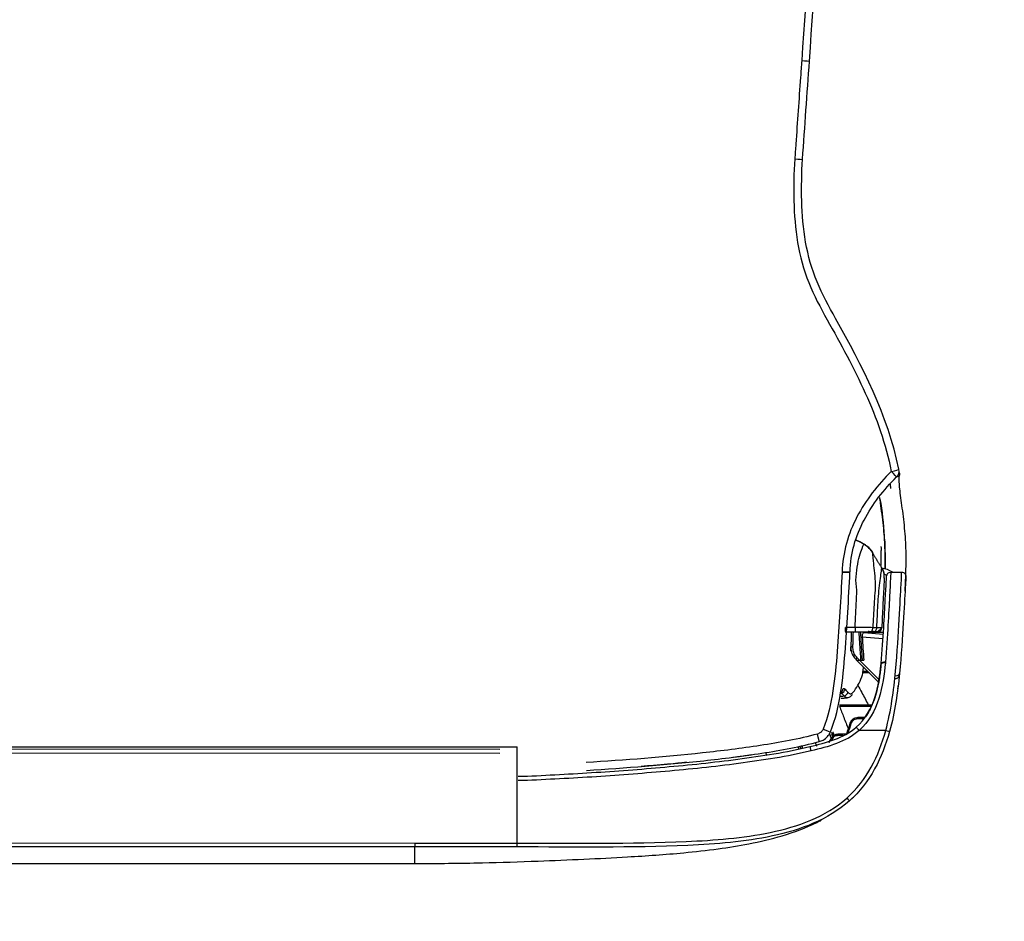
# Model space of a CAD drawing. Header units: millimetres. Extents: x -424979 to 718034, y -72486 to 344972.
# Tile 190 of 256: x 547512 to 547794, y 167988 to 168247. Entities that reach past the tile are written whole.
import ezdxf
from ezdxf.xclip import XClip

# ---------------------------------------------------------------- set-up
doc = ezdxf.new("R2010")
doc.units = ezdxf.units.MM
doc.header["$MEASUREMENT"] = 0
doc.header["$XCLIPFRAME"] = 0
doc.layers.add('IS_KLIM_urządzenia', color=3, linetype='Continuous')
doc.layers.add('Rysunki i obrazki', color=7, linetype='Continuous')
doc.layers.add('SKAN - RZUT_7_0_Nr_pióra__1', color=7, linetype='Continuous', lineweight=13)
picture_1 = doc.add_image_def('image7.tif', size_in_pixel=(14115, 7016))

# ---------------------------------------------------------------- blocks, each defined once
blk = doc.blocks.new('G$CFEA986A8')
at = {"layer": 'IS_KLIM_urządzenia', "linetype": 'Continuous'}
for p, q in [((960.8, 27.59), (960.8, 27.59)), ((960.8, 27.59), (960.8, 27.58)), ((960.8, 27.58), (960.8, 27.58)), ((965.33, 27.29), (963.06, 27.49)), ((965.34, 27.5), (963.25, 27.5)), ((963.62, 27.59), (963.77, 27.59)), ((963.77, 27.59), (963.62, 27.59)), ((963.62, 27.59), (963.62, 27.59)), ((963.62, 27.59), (963.62, 27.59)), ((963.78, 27.59), (963.64, 27.59)), ((963.65, 27.59), (963.64, 27.59)), ((963.64, 27.59), (963.65, 27.59)), ((964.65, 27.59), (963.77, 27.59)), ((964.65, 27.59), (963.78, 27.59)), ((963.81, 27.59), (964.11, 27.59)), ((964.11, 27.59), (963.81, 27.59)), ((964.65, 27.59), (963.82, 27.59)), ((963.82, 27.59), (963.82, 27.59)), ((963.96, 27.59), (964.65, 27.59)), ((963.96, 27.59), (963.96, 27.59)), ((964.65, 27.59), (963.96, 27.59)), ((963.96, 27.59), (964.65, 27.59)), ((963.96, 27.59), (963.96, 27.59)), ((964.65, 27.59), (963.96, 27.59)), ((964.64, 27.59), (964.65, 27.59)), ((965.15, 28.07), (964.65, 27.59)), ((964.65, 27.59), (965.09, 28)), ((965.09, 28), (964.65, 27.59)), ((965.08, 27.99), (964.65, 27.59)), ((964.66, 27.6), (964.65, 27.59)), ((964.65, 27.59), (964.66, 27.6)), ((964.65, 27.59), (964.65, 27.59)), ((964.65, 27.58), (964.65, 27.59)), ((964.65, 27.59), (964.65, 27.59)), ((964.65, 27.59), (964.65, 27.59)), ((964.65, 27.59), (964.65, 27.59)), ((964.65, 27.59), (964.65, 27.59)), ((964.65, 27.59), (964.65, 27.59)), ((964.65, 27.59), (964.65, 27.59)), ((964.65, 27.58), (964.65, 27.58)), ((965.08, 28), (964.75, 27.68)), ((964.76, 27.69), (965.08, 27.99)), ((965.13, 27.95), (965.13, 27.96)), ((965.13, 27.94), (965.13, 27.94)), ((965.13, 27.94), (965.13, 27.94)), ((962.82, 27.01), (965.29, 26.79)), ((962.04, 24.32), (962.13, 24.22)), ((962.13, 24.22), (964.85, 21.51)), ((962.13, 24.22), (962.49, 24.22)), ((962.49, 24.22), (962.22, 24.49)), ((964.88, 21.83), (962.49, 24.22)), ((962.49, 24.22), (962.63, 24.22)), ((46.52, 13.96), (921.55, 13.84)), ((48.58, 13.7), (919.48, 13.58)), ((919.48, 13.06), (48.58, 13.18)), ((921.53, 13.84), (921.53, 2.34)), ((58.74, 2.46), (909.33, 2.34)), ((909.33, 1.87), (58.74, 1.98)), ((58.73, 0), (909.33, -0.12))]:
    blk.add_line(p, q, dxfattribs=at)
for centre, radius, start, end in [((966.23, 46.82), 1, 314.7826, 11.7219), ((965.57, 23.69), 0.5, 174.3028, 174.8572)]:
    blk.add_arc(centre, radius, start, end, dxfattribs=at)
at = {"layer": 'IS_KLIM_urządzenia', "linetype": 'Continuous', "extrusion": (0, 0, -1)}
for centre, start, end in [((-966.24, 34.23), 2.819, 90), ((-967.54, 34.23), 90, 182.7932)]:
    blk.add_arc(centre, 0.5, start, end, dxfattribs=at)
at = {"layer": 'IS_KLIM_urządzenia', "linetype": 'Continuous'}
for centre, major_axis, ratio, start_param, end_param in [((954.69, 84.17), (-0.998, 0.07), 0.023762, 1.636562, 3.141593), ((966.23, 46.82), (-0.979, -0.203), 0.056856, 1.631801, 3.141593), ((966.23, 46.82), (-0.704, 0.71), 0.020204, 3.141593, 4.63148), ((960.36, 34.82), (0.999, -0.049), 0.051256, 4.768713, 6.283185), ((960.36, 34.78), (0.999, -0.047), 0.051373, 4.768607, 6.283185), ((960.8, 28.09), (0, 0.5), 0.002816, 3.141639, 4.764644), ((961.96, 28.09), (0, 0.5), 0.000868, 1.518284, 3.141546), ((963.62, 27.79), (0, -0.2), 0.000013, 0.000046, 1.220385), ((963.74, 28.09), (0, 0.5), 0.707175, 3.141658, 4.713759), ((964.1, 27.28), (-0.499, -0.033), 0.703948, 5.100293, 5.413725), ((964.11, 27.79), (0, 0.2), 0.000013, 3.141639, 4.361977), ((964.21, 28.09), (0, 0.5), 0.707187, 3.141658, 4.713902), ((961.71, 25.79), (-0.25, 0.009), 0.004928, 4.721292, 6.283312), ((962.22, 24.49), (0.177, 0.177), 0.009872, 1.573264, 3.141593), ((965.57, 23.69), (0.498, -0.05), 0.399009, 1.576336, 3.142289), ((965.57, 23.69), (0.498, -0.045), 0.399039, 1.572475, 3.141593), ((965.57, 23.75), (0.498, -0.042), 0.40242, 1.570829, 3.141593), ((966.78, 22.67), (-0.498, 0.048), 0.655613, 1.68664, 3.142509), ((960.03, 20.77), (-0.282, 0.413), 0.898755, 3.126761, 4.122323), ((960.3, 20.73), (0.367, 0.34), 0.8822, 4.14442, 5.443074), ((960.62, 20.38), (0.376, 0.33), 0.885836, 4.168001, 5.478744), ((961.57, 16.6), (-0.192, 0.056), 0.184381, 0, 0.981312), ((962.34, 17.18), (0, 0.2), 0.576627, 0, 1.56207), ((957.43, 15.43), (0.263, -0.965), 0.021464, 0, 1.498233), ((958.09, 16.02), (0.925, -0.381), 0.043497, 4.774575, 6.283185), ((959.21, 15.5), (-0.19, -0.061), 0.210046, 3.10566, 3.756008), ((959.99, 15.18), (0, 0.2), 0.433029, 0, 1.56207), ((962.44, 15.81), (0.326, -0.379), 0.006066, 3.141593, 4.776304), ((965.61, 15.81), (-0.482, 0.133), 0.040619, 1.62052, 3.141593), ((959.1, 15.2), (0.191, 0.059), 0.212832, 0.62596, 2.147611), ((959.27, 14.73), (-0.18, 0.087), 0.196125, 0, 1.166038), ((956.69, 13.39), (0.117, -0.486), 0.019962, 1.512141, 3.141593), ((960.96, 7.75), (-0.331, 0.375), 0.006851, 1.634627, 3.141593), ((921.53, 2.37), (0, 0.5), 0.000014, 1.623156, 3.109817)]:
    blk.add_ellipse(centre, major_axis=major_axis, ratio=ratio, start_param=start_param, end_param=end_param, dxfattribs=at)
at = {"layer": 'IS_KLIM_urządzenia', "linetype": 'Continuous', "extrusion": (0, 0, -1)}
for centre, major_axis, ratio, start_param, end_param in [((964.05, 27.59), (-0.725, 0), 0.000047, 1.659786, 2.553482), ((964.05, 27.59), (-0.725, 0), 0.000047, 3.72973, 4.623425), ((964.65, 28.09), (0.266, -0.423), 1, 5.550236, 6.844477)]:
    blk.add_ellipse(centre, major_axis=major_axis, ratio=ratio, start_param=start_param, end_param=end_param, dxfattribs=at)
at = {"layer": 'IS_KLIM_urządzenia', "linetype": 'Continuous'}
for points, degree in [([(959.21, 147.27), (958, 130.15), (956.79, 113.02), (955.58, 95.9)], 3), ([(956.51, 95.85), (957.7, 112.97), (958.9, 130.09), (960.1, 147.21)], 3), ([(955.58, 95.9), (956.08, 95.86), (956.51, 95.84), (956.51, 95.85)], 3), ([(955.68, 84.1), (955.96, 88.01), (956.23, 91.93), (956.51, 95.85)], 3), ([(966.94, 46.13), (967.09, 46.15), (967.24, 46.22), (967.29, 46.32)], 3), ([(967.29, 46.32), (967.31, 46.43), (967.3, 46.54), (967.28, 46.65)], 3), ([(967.29, 46.32), (967.29, 46.33), (967.3, 46.34), (967.3, 46.34)], 3), ([(966.26, 44.75), (966.23, 44.93), (966.2, 45.11), (966.17, 45.29)], 3), ([(964.94, 43.51), (965.19, 42.03), (965.36, 40.54), (965.46, 39.04)], 3), ([(963.02, 38.08), (962.56, 38.37), (962.05, 38.54)], 2), ([(963.01, 38.08), (962.7, 38.26), (962.38, 38.43), (962.05, 38.54)], 3), ([(963.01, 38.08), (963.43, 37.83), (963.78, 37.48), (964.04, 37.07)], 3), ([(965.48, 38.69), (965.55, 37.5), (965.57, 36.3), (965.55, 35.08)], 3), ([(965.18, 35.2), (964.59, 36.16), (964.01, 37.11)], 2), ([(965.07, 35.52), (965.08, 36.12), (965.09, 36.71), (965.1, 37.31)], 3), ([(965.76, 34.34), (965.65, 34.4), (965.55, 34.45), (965.44, 34.49)], 3), ([(966.24, 34.73), (966.67, 34.73), (967.1, 34.73), (967.54, 34.73)], 3), ([(967.95, 32.52), (967.94, 32.5), (967.94, 32.48), (967.94, 32.45)], 3), ([(960.8, 27.59), (961.08, 27.59), (961.36, 27.59), (961.63, 27.59)], 3), ([(960.8, 27.59), (961.19, 27.59), (961.58, 27.59), (961.96, 27.59)], 3), ([(960.8, 27.58), (961.04, 27.58), (961.28, 27.58), (961.52, 27.58)], 3), ([(960.8, 27.58), (961.04, 27.58), (961.28, 27.58), (961.52, 27.58)], 3), ([(963.12, 27.59), (963.12, 27.56), (963.12, 27.52), (963.12, 27.48)], 3), ([(963.61, 27.59), (963.61, 27.59), (963.62, 27.59), (963.62, 27.59)], 3), ([(963.61, 27.59), (963.62, 27.59), (963.62, 27.59), (963.62, 27.59)], 3), ([(963.62, 27.59), (964.65, 27.59)], 1), ([(963.62, 27.59), (963.62, 27.59), (963.62, 27.59), (963.62, 27.59)], 3), ([(963.62, 27.59), (963.62, 27.59), (963.62, 27.59), (963.62, 27.59)], 3), ([(963.62, 27.59), (963.62, 27.59), (963.62, 27.59), (963.62, 27.59)], 3), ([(964.65, 27.59), (963.72, 27.59)], 1), ([(963.74, 27.59), (963.9, 27.59), (964.05, 27.59), (964.21, 27.59)], 3), ([(963.75, 27.58), (964.65, 27.58)], 1), ([(963.82, 27.58), (963.95, 27.58), (964.08, 27.58), (964.21, 27.58)], 3), ([(964.07, 27.63), (964.08, 27.59), (964.07, 27.54), (964.07, 27.5)], 3), ([(964.56, 28.09), (964.41, 28.09), (964.25, 28.09), (964.09, 28.09)], 3), ([(964.84, 27.63), (964.84, 27.63), (964.84, 27.63)], 2), ([(962.82, 27.01), (962.88, 26.08), (962.94, 25.14), (963, 24.21)], 3), ([(961.46, 25.8), (961.45, 25.65), (961.45, 25.49), (961.44, 25.34)], 3), ([(961.44, 25.33), (961.45, 25.49), (961.45, 25.64), (961.46, 25.8)], 3), ([(961.44, 25.33), (961.44, 25.34), (961.44, 25.34), (961.44, 25.34)], 3), ([(961.44, 25.34), (961.44, 25.34), (961.44, 25.34), (961.44, 25.34)], 3), ([(961.53, 25.25), (961.5, 25.28), (961.47, 25.31), (961.44, 25.33)], 3), ([(964.99, 22.88), (965.02, 23.18), (965.05, 23.49), (965.08, 23.79)], 3), ([(965.08, 23.79), (965.07, 23.76), (965.07, 23.74)], 2), ([(965.59, 23.95), (965.59, 23.93), (965.59, 23.91), (965.59, 23.89)], 3), ([(963.68, 22.68), (963.41, 22.68), (963.15, 22.68), (962.88, 22.68)], 3), ([(962.91, 22.88), (963.1, 22.88), (963.29, 22.88), (963.48, 22.88)], 3), ([(961.71, 20.35), (962.17, 20.89), (962.5, 21.51), (962.77, 22.21)], 3), ([(960.36, 20.28), (960.28, 20.27), (960.21, 20.27), (960.13, 20.27)], 3), ([(960.67, 19.93), (960.57, 20.04), (960.47, 20.16), (960.36, 20.28)], 3), ([(960.77, 20.72), (960.88, 20.6), (960.99, 20.49), (961.09, 20.37)], 3), ([(967.08, 20.79), (967.09, 20.91), (967.11, 21.03), (967.12, 21.15)], 3), ([(960.32, 19.65), (961.01, 19.71)], 1), ([(960.96, 15.39), (961.12, 15.8), (961.26, 16.23), (961.38, 16.66)], 3), ([(961.46, 16.61), (961.35, 16.22), (961.22, 15.84), (961.09, 15.47)], 3), ([(956.57, 13.87), (958.54, 14.35), (960.56, 14.86), (962.11, 16.19)], 3), ([(962.45, 15.79), (960.85, 14.4), (958.75, 13.85), (956.7, 13.36)], 3), ([(958.99, 15.2), (958.96, 15.28), (958.94, 15.36), (958.91, 15.43)], 3), ([(959.14, 15.62), (959.18, 15.51), (959.21, 15.39), (959.25, 15.28)], 3), ([(959.25, 15.28), (959.29, 15.37), (959.32, 15.47), (959.36, 15.57)], 3), ([(959.47, 15.22), (959.43, 15.33), (959.39, 15.45), (959.36, 15.57)], 3), ([(957.22, 14.35), (957.26, 14.21), (957.31, 14.07), (957.35, 13.93)], 3), ([(958.86, 14.36), (958.94, 14.51), (959.01, 14.66), (959.09, 14.81)], 3), ([(959.13, 14.84), (959.07, 14.95), (959.03, 15.08), (958.99, 15.2)], 3), ([(959.25, 15.28), (959.26, 15.22), (959.28, 15.16), (959.3, 15.1)], 3), ([(960.55, 15.18), (960.34, 15.18), (960.12, 15.18), (959.9, 15.18)], 3), ([(951.29, 13.18), (951.31, 13.06), (951.34, 12.94), (951.37, 12.81)], 3), ([(955.23, 13.58), (955.2, 13.68), (955.18, 13.77), (955.15, 13.87)], 3), ([(955.37, 13.91), (955.39, 13.82), (955.42, 13.72), (955.44, 13.63)], 3), ([(955.66, 13.67), (955.63, 13.77), (955.61, 13.86), (955.58, 13.96)], 3), ([(955.71, 13.68), (955.63, 13.97)], 1), ([(961.43, 7.5), (961.59, 7.65), (961.75, 7.8), (961.9, 7.95)], 3), ([(909.33, 2.34), (909.33, 2.09), (909.33, 1.88), (909.33, 1.87)], 3), ([(909.33, 2.34), (913.4, 2.34), (917.46, 2.34), (921.53, 2.34)], 3), ([(909.33, -0.12), (909.33, -0.12), (909.33, 0.54), (909.33, 1.87)], 3)]:
    blk.add_open_spline(points, degree=degree, dxfattribs=at)
for points, knots in [([(955.58, 95.9), (955.58, 95.9), (955.58, 95.9), (955.53, 95.23), (955.49, 94.57), (955.25, 91.24), (955.06, 88.58), (954.84, 85.33), (954.79, 84.73), (954.75, 84.14)], [0, 0, 0, 0, 0.000005, 0.000005, 0.169628, 0.169628, 0.84812, 0.84812, 1, 1, 1, 1]), ([(954.75, 84.14), (954.63, 82.47), (954.61, 80.8), (954.69, 77.48), (954.82, 75.82), (955.37, 72.52), (955.81, 70.89), (957.03, 67.83), (957.82, 66.37), (960.23, 62.03), (961.84, 59.14), (964.54, 53.15), (965.62, 50.05), (966.3, 46.78)], [0, 0, 0, 0, 0.125, 0.125, 0.25, 0.25, 0.375, 0.375, 0.5, 0.5, 0.75, 0.75, 1, 1, 1, 1]), ([(967.2, 47.03), (965.86, 53.51), (962.85, 59.33), (958.84, 66.5), (958.05, 67.93), (956.79, 70.95), (956.34, 72.56), (955.76, 75.84), (955.63, 77.48), (955.55, 80.78), (955.57, 82.47), (955.68, 84.1)], [0, 0, 0, 0, 0.5, 0.5, 0.625, 0.625, 0.75, 0.75, 0.875, 0.875, 1, 1, 1, 1]), ([(966.3, 46.78), (964.67, 45.16), (963.24, 43.34), (961.67, 40.33), (961.23, 39.26), (960.62, 37.05), (960.47, 35.91), (960.41, 34.77)], [0, 0, 0, 0, 0.5, 0.5, 0.75, 0.75, 1, 1, 1, 1]), ([(961.36, 34.77), (961.41, 35.86), (961.55, 36.93), (962.13, 39.01), (962.55, 40.02), (964.04, 42.86), (965.39, 44.59), (966.93, 46.11)], [0, 0, 0, 0, 0.25, 0.25, 0.5, 0.5, 1, 1, 1, 1]), ([(967.94, 32.46), (967.98, 33.04), (968.04, 34.37), (968.09, 36.58), (968.01, 38.79), (967.83, 40.67), (967.66, 42.07), (967.47, 43.41), (967.32, 44.56), (967.24, 45.44), (967.23, 46.03), (967.25, 46.23), (967.27, 46.26)], [0, 0, 0, 0, 0.115267, 0.254457, 0.395518, 0.463491, 0.528201, 0.59274, 0.664878, 0.754718, 0.87115, 1, 1, 1, 1]), ([(967.3, 46.34), (967.3, 46.34), (967.31, 46.4), (967.29, 46.6), (967.29, 46.62), (967.29, 46.62)], [0, 0, 0, 0, 0.020014, 0.885037, 1, 1, 1, 1]), ([(965.56, 35.11), (965.56, 35.53), (965.57, 36.73), (965.52, 38.45), (965.36, 40.28), (965.19, 41.69), (965.03, 42.84), (964.95, 43.45), (964.92, 43.67)], [0, 0, 0, 0, 0.166496, 0.472954, 0.620259, 0.762905, 0.910022, 1, 1, 1, 1]), ([(961.96, 28.12), (962.02, 29.2), (962.07, 30.28), (962.16, 31.9), (962.19, 32.44), (962.06, 33.52), (962.05, 34.06), (962.26, 35.6), (962.42, 36.56), (962.87, 37.76), (963, 38.06), (963.01, 38.08)], [0, 0, 0, 0, 0.25, 0.25, 0.375, 0.375, 0.5, 0.5, 0.75, 0.75, 1, 1, 1, 1]), ([(964.07, 37.1), (963.98, 37.24), (963.79, 37.51), (963.45, 37.81), (963.16, 38.01), (963.04, 38.08), (963, 38.1)], [0, 0, 0, 0, 0.309065, 0.631823, 0.868077, 1, 1, 1, 1]), ([(964.07, 37.09), (963.98, 37.24), (963.78, 37.5), (963.44, 37.81), (963.16, 38), (963.05, 38.06), (963.01, 38.08)], [0, 0, 0, 0, 0.319138, 0.64537, 0.882709, 1, 1, 1, 1]), ([(965.05, 37.8), (965.06, 37.67), (965.08, 37.54), (965.1, 37.37), (965.1, 37.34), (965.1, 37.31)], [0, 0, 0, 0, 0.794972, 0.794972, 1, 1, 1, 1]), ([(964.04, 37.07), (964.04, 37.05), (964.05, 36.71), (964.19, 35.39), (964.31, 34.5), (964.4, 32.69), (964.28, 31.78), (964.18, 29.94), (964.14, 29.01), (964.09, 28.09)], [0, 0, 0, 0, 0.25, 0.25, 0.5, 0.5, 0.75, 0.75, 1, 1, 1, 1]), ([(960.41, 34.72), (960.26, 31.56), (960.06, 28.4), (959.71, 23.67), (959.56, 22.09), (959.07, 18.98), (958.75, 17.44), (958.13, 15.95)], [0, 0, 0, 0, 0.5, 0.5, 0.75, 0.75, 1, 1, 1, 1]), ([(959.02, 15.64), (959.64, 17.15), (959.98, 18.72), (960.49, 21.88), (960.64, 23.48), (961.01, 28.3), (961.2, 31.53), (961.35, 34.73)], [0, 0, 0, 0, 0.25, 0.25, 0.5, 0.5, 1, 1, 1, 1]), ([(960.41, 34.77), (960.41, 34.77), (960.41, 34.77), (960.41, 34.75), (960.41, 34.74), (960.41, 34.72)], [0, 0, 0, 0, 0.001414, 0.001414, 1, 1, 1, 1]), ([(961.35, 34.73), (961.35, 34.73), (961.35, 34.73), (961.35, 34.74), (961.36, 34.76), (961.36, 34.77)], [0, 0, 0, 0, 0.001471, 0.001471, 1, 1, 1, 1]), ([(964.56, 28.09), (964.61, 29), (964.65, 29.9), (964.75, 31.71), (964.82, 32.66), (965.03, 34.22), (965.11, 34.83), (965.16, 35.22), (965.17, 35.23), (965.17, 35.22), (965.17, 35.22), (965.17, 35.22)], [0, 0, 0, 0, 0.284008, 0.284008, 0.568016, 0.568016, 0.852024, 0.852024, 0.994028, 0.994028, 1, 1, 1, 1]), ([(965.08, 23.79), (965.34, 26.88), (965.47, 29.57), (965.69, 33.25), (965.74, 34.25), (965.74, 34.25)], [0, 0, 0, 0, 0.500106, 0.500106, 1, 1, 1, 1]), ([(965.46, 34.09), (965.46, 34.09), (965.46, 34.09), (965.46, 34.09), (965.46, 34.13), (965.46, 34.18), (965.46, 34.24), (965.45, 34.36), (965.43, 34.59), (965.34, 34.9), (965.23, 35.11), (965.15, 35.22)], [0, 0, 0, 0, 0.001602, 0.502486, 0.642444, 0.701637, 0.729046, 0.756167, 0.815817, 0.90057, 1, 1, 1, 1]), ([(965.16, 35.25), (965.59, 35.16), (966, 35.01), (966.42, 34.77), (966.45, 34.76), (966.47, 34.74)], [0, 0, 0, 0, 0.941622, 0.941622, 1, 1, 1, 1]), ([(965.16, 35.22), (965.2, 35.15), (965.31, 34.98), (965.39, 34.73), (965.43, 34.55), (965.44, 34.49)], [0, 0, 0, 0, 0.324072, 0.765618, 1, 1, 1, 1]), ([(965.46, 34.03), (965.46, 34.06), (965.46, 34.12), (965.46, 34.12), (965.46, 34.12), (965.46, 34.13), (965.46, 34.13), (965.46, 34.15), (965.46, 34.19), (965.46, 34.32), (965.43, 34.62), (965.36, 34.97), (965.2, 35.18), (965.16, 35.22)], [0, 0, 0, 0, 0.103876, 0.340883, 0.382554, 0.387142, 0.39037, 0.395164, 0.414092, 0.462737, 0.590801, 0.905937, 1, 1, 1, 1]), ([(966.24, 34.73), (966.24, 34.73), (966.19, 33.69), (965.98, 29.9), (965.85, 27.14), (965.59, 23.95)], [0, 0, 0, 0, 0.5, 0.5, 1, 1, 1, 1]), ([(965.63, 15.79), (966.27, 18.17), (966.59, 20.61), (967.02, 25.18), (967.13, 27.31), (967.34, 30.85), (967.42, 32.29), (967.52, 34.22), (967.54, 34.73), (967.54, 34.73)], [0, 0, 0, 0, 0.25, 0.25, 0.5, 0.5, 0.75, 0.75, 1, 1, 1, 1]), ([(968.04, 34.21), (968.04, 34.21), (968.01, 33.7), (967.91, 31.81), (967.82, 30.4), (967.61, 26.94), (967.5, 24.85), (967.06, 20.38), (966.74, 18), (966.09, 15.68)], [0, 0, 0, 0, 0.25, 0.25, 0.5, 0.5, 0.75, 0.75, 1, 1, 1, 1]), ([(965.46, 34.05), (965.46, 34.04), (965.46, 34.03), (965.45, 33.91), (965.44, 33.65), (965.38, 32.61), (965.33, 31.63), (965.24, 29.85), (965.2, 28.96), (965.15, 28.07)], [0, 0, 0, 0, 0.02439, 0.02439, 0.219512, 0.219512, 0.609756, 0.609756, 1, 1, 1, 1]), ([(967.95, 32.55), (967.95, 32.54), (967.95, 32.54), (967.95, 32.53), (967.95, 32.53), (967.95, 32.53), (967.95, 32.52), (967.95, 32.52)], [0, 0, 0, 0, 0.491862, 0.491862, 0.745898, 0.745898, 1, 1, 1, 1]), ([(961.96, 28.12), (961.63, 28.12), (961.3, 28.12), (960.91, 28.12), (960.86, 28.12), (960.81, 28.12)], [0, 0, 0, 0, 0.8646, 0.8646, 1, 1, 1, 1]), ([(961.52, 27.59), (961.52, 27.5), (961.51, 27.41), (961.49, 26.81), (961.47, 26.31), (961.46, 25.8)], [0, 0, 0, 0, 0.152905, 0.152905, 1, 1, 1, 1]), ([(961.63, 27.59), (961.65, 27.59), (961.67, 27.59), (961.77, 27.59), (961.86, 27.59), (962.03, 27.59), (962.11, 27.59), (962.18, 27.59), (962.19, 27.59), (962.2, 27.59)], [0, 0, 0, 0, 0.082278, 0.082278, 0.515336, 0.515336, 0.94848, 0.94848, 1, 1, 1, 1]), ([(961.7, 25.79), (961.71, 25.96), (961.72, 26.13), (961.74, 26.73), (961.75, 27.16), (961.77, 27.59)], [0, 0, 0, 0, 0.277754, 0.277754, 1, 1, 1, 1]), ([(964.09, 28.09), (963.86, 28.1), (963.57, 28.1), (962.96, 28.11), (962.63, 28.11), (962.19, 28.12), (962.07, 28.12), (961.96, 28.12)], [0, 0, 0, 0, 0.429825, 0.429825, 0.859756, 0.859756, 1, 1, 1, 1]), ([(961.96, 27.59), (962.06, 27.59), (962.15, 27.59), (962.52, 27.59), (962.8, 27.59), (963.31, 27.59), (963.54, 27.59), (963.74, 27.59)], [0, 0, 0, 0, 0.140214, 0.140214, 0.570124, 0.570124, 1, 1, 1, 1]), ([(962.2, 27.59), (962.36, 27.59), (962.53, 27.59), (963.01, 27.59), (963.32, 27.59), (963.62, 27.59)], [0, 0, 0, 0, 0.351844, 0.351844, 1, 1, 1, 1]), ([(962.41, 27.59), (962.46, 26.77), (962.51, 25.96), (962.59, 24.83), (962.61, 24.52), (962.63, 24.22)], [0, 0, 0, 0, 0.726529, 0.726529, 1, 1, 1, 1]), ([(962.85, 24.21), (962.84, 24.38), (962.82, 24.54), (962.77, 25.38), (962.73, 26.04), (962.67, 27), (962.65, 27.3), (962.63, 27.59)], [0, 0, 0, 0, 0.147619, 0.147619, 0.738093, 0.738093, 1, 1, 1, 1]), ([(963.06, 27.49), (963.03, 27.49), (962.99, 27.48), (962.93, 27.44), (962.9, 27.41), (962.86, 27.33), (962.84, 27.29), (962.82, 27.19), (962.81, 27.14), (962.81, 27.06), (962.81, 27.04), (962.82, 27.01)], [0, 0, 0, 0, 0.247479, 0.247479, 0.496795, 0.496795, 0.717384, 0.717384, 0.907765, 0.907765, 1, 1, 1, 1]), ([(963.62, 27.59), (963.63, 27.59), (963.63, 27.59), (963.63, 27.59), (963.64, 27.59), (963.67, 27.59), (963.7, 27.59), (963.73, 27.59), (963.74, 27.59), (963.75, 27.59)], [0, 0, 0, 0, 0.03684, 0.03684, 0.184198, 0.184198, 0.773632, 0.773632, 1, 1, 1, 1]), ([(963.62, 27.59), (963.64, 27.59), (963.66, 27.59), (963.7, 27.59), (963.73, 27.59), (963.76, 27.59), (963.77, 27.59), (963.78, 27.59)], [0, 0, 0, 0, 0.33263, 0.33263, 0.794188, 0.794188, 1, 1, 1, 1]), ([(963.62, 27.59), (963.63, 27.59), (963.63, 27.59), (963.64, 27.59), (963.64, 27.59), (963.67, 27.59), (963.7, 27.59), (963.76, 27.59), (963.79, 27.59), (963.82, 27.59)], [0, 0, 0, 0, 0.02531, 0.02531, 0.126549, 0.126549, 0.531507, 0.531507, 1, 1, 1, 1]), ([(963.78, 27.59), (963.77, 27.59), (963.76, 27.59), (963.72, 27.59), (963.68, 27.59), (963.65, 27.59)], [0, 0, 0, 0, 0.257776, 0.257776, 1, 1, 1, 1]), ([(963.65, 27.59), (963.66, 27.59), (963.67, 27.59), (963.72, 27.59), (963.75, 27.59), (963.78, 27.59)], [0, 0, 0, 0, 0.26079, 0.26079, 1, 1, 1, 1]), ([(964.21, 27.59), (964.25, 27.59), (964.29, 27.59), (964.43, 27.59), (964.51, 27.59), (964.62, 27.59), (964.65, 27.59), (964.65, 27.59)], [0, 0, 0, 0, 0.140473, 0.140473, 0.570712, 0.570712, 1, 1, 1, 1]), ([(964.21, 27.58), (964.25, 27.58), (964.28, 27.58), (964.42, 27.58), (964.51, 27.58), (964.62, 27.58), (964.65, 27.58), (964.65, 27.58)], [0, 0, 0, 0, 0.140333, 0.140333, 0.570144, 0.570144, 1, 1, 1, 1]), ([(965.15, 28.07), (965.15, 28.07), (965.11, 28.07), (964.96, 28.08), (964.85, 28.08), (964.67, 28.09), (964.62, 28.09), (964.56, 28.09)], [0, 0, 0, 0, 0.429933, 0.429933, 0.859697, 0.859697, 1, 1, 1, 1]), ([(964.84, 27.63), (964.84, 27.63), (964.83, 27.62), (964.81, 27.61), (964.8, 27.61), (964.76, 27.6), (964.72, 27.59), (964.67, 27.59), (964.66, 27.59), (964.65, 27.59)], [0, 0, 0, 0, 0.370218, 0.370218, 0.528672, 0.528672, 0.919032, 0.919032, 1, 1, 1, 1]), ([(961.46, 25.8), (961.45, 25.7), (961.46, 25.6), (961.49, 25.29), (961.56, 25.06), (961.74, 24.69), (961.85, 24.53), (962, 24.36), (962.02, 24.34), (962.04, 24.32)], [0, 0, 0, 0, 0.177731, 0.177731, 0.59018, 0.59018, 0.940555, 0.940555, 1, 1, 1, 1]), ([(962.22, 24.49), (962.08, 24.63), (961.96, 24.8), (961.79, 25.15), (961.74, 25.34), (961.71, 25.62), (961.7, 25.71), (961.7, 25.79)], [0, 0, 0, 0, 0.410681, 0.410681, 0.822529, 0.822529, 1, 1, 1, 1]), ([(962.11, 16.19), (963.2, 17.13), (963.9, 18.42), (964.76, 21.07), (964.95, 22.43), (965.07, 23.73)], [0, 0, 0, 0, 0.5, 0.5, 1, 1, 1, 1]), ([(965.59, 23.89), (965.46, 22.49), (965.26, 21.03), (964.35, 18.18), (963.6, 16.81), (962.45, 15.79)], [0, 0, 0, 0, 0.5, 0.5, 1, 1, 1, 1]), ([(962.63, 24.22), (962.65, 24.22), (962.68, 24.21), (962.74, 24.21), (962.76, 24.21), (962.8, 24.21), (962.82, 24.21), (962.84, 24.21), (962.84, 24.21), (962.85, 24.21)], [0, 0, 0, 0, 0.315815, 0.315815, 0.631664, 0.631664, 0.946964, 0.946964, 1, 1, 1, 1]), ([(962.85, 24.21), (962.86, 24.21), (962.88, 24.21), (962.93, 24.21), (962.96, 24.21), (963, 24.21)], [0, 0, 0, 0, 0.325415, 0.325415, 1, 1, 1, 1]), ([(965.07, 23.73), (965.07, 23.69), (965.06, 23.65), (965.05, 23.52), (965.04, 23.43), (965.02, 23.17), (965, 23.02), (964.95, 22.61), (964.91, 22.36), (964.82, 21.77), (964.76, 21.43), (964.53, 20.35), (964.32, 19.62), (963.81, 18.4), (963.54, 17.9), (963.22, 17.43)], [0, 0, 0, 0, 0.01825, 0.01825, 0.060304, 0.060304, 0.132525, 0.132525, 0.246095, 0.246095, 0.402611, 0.402611, 0.74532, 0.74532, 1, 1, 1, 1]), ([(962.77, 22.21), (962.82, 22.35), (962.87, 22.55), (962.93, 22.97), (962.95, 23.17), (962.97, 23.39)], [0, 0, 0, 0, 0.583115, 0.583115, 1, 1, 1, 1]), ([(966.78, 22.01), (966.78, 22.01), (966.84, 22), (966.95, 22.03), (967.07, 22.1), (967.16, 22.19), (967.21, 22.27), (967.24, 22.34), (967.25, 22.39), (967.26, 22.43), (967.26, 22.44), (967.26, 22.45), (967.26, 22.45), (967.26, 22.45), (967.26, 22.46), (967.26, 22.46), (967.26, 22.46)], [0, 0, 0, 0, 0.014957, 0.230647, 0.404323, 0.550842, 0.673461, 0.771778, 0.844068, 0.888574, 0.900891, 0.909159, 0.918712, 0.93551, 0.981208, 1, 1, 1, 1]), ([(967.28, 22.63), (967.28, 22.59), (967.27, 22.55), (967.27, 22.49), (967.26, 22.47), (967.26, 22.46), (967.26, 22.46), (967.26, 22.46)], [0, 0, 0, 0, 0.498718, 0.498718, 0.99668, 0.99668, 1, 1, 1, 1]), ([(967.26, 22.46), (967.26, 22.46), (967.26, 22.46), (967.26, 22.47), (967.27, 22.49), (967.27, 22.53), (967.27, 22.55), (967.27, 22.58)], [0, 0, 0, 0, 0.000031, 0.000031, 0.61098, 0.61098, 1, 1, 1, 1]), ([(962.31, 21.21), (962.46, 20.92), (962.62, 20.62), (963.03, 19.85), (963.28, 19.36), (963.53, 18.88)], [0, 0, 0, 0, 0.379029, 0.379029, 1, 1, 1, 1]), ([(960.77, 20.72), (960.77, 20.72), (960.76, 20.73), (960.71, 20.77), (960.67, 20.79), (960.58, 20.79), (960.53, 20.78), (960.49, 20.75)], [0, 0, 0, 0, 0.062565, 0.062565, 0.548357, 0.548357, 1, 1, 1, 1]), ([(961.01, 19.74), (961.09, 19.73), (961.31, 19.75), (961.54, 19.93), (961.64, 20.09), (961.66, 20.13)], [0, 0, 0, 0, 0.289751, 0.808576, 1, 1, 1, 1]), ([(961.09, 20.37), (961.18, 20.27), (961.28, 20.21), (961.49, 20.18), (961.61, 20.24), (961.71, 20.35)], [0, 0, 0, 0, 0.456839, 0.456839, 1, 1, 1, 1]), ([(960.12, 18.88), (960.23, 18.88), (960.34, 18.88), (960.88, 18.88), (961.32, 18.88), (961.94, 18.88), (962.11, 18.88), (962.86, 18.88), (963.43, 18.88), (964, 18.88)], [0, 0, 0, 0, 0.084494, 0.084494, 0.422472, 0.422472, 0.560579, 0.560579, 1, 1, 1, 1]), ([(960.15, 19.88), (960.2, 19.89), (960.24, 19.89), (960.42, 19.9), (960.55, 19.92), (960.67, 19.93)], [0, 0, 0, 0, 0.263267, 0.263267, 1, 1, 1, 1]), ([(961.01, 19.71), (960.99, 19.7), (960.97, 19.7), (960.86, 19.72), (960.76, 19.8), (960.67, 19.93)], [0, 0, 0, 0, 0.175003, 0.175003, 1, 1, 1, 1]), ([(963.92, 18.68), (963.54, 18.68), (963.16, 18.68), (962.34, 18.68), (961.91, 18.68), (961.21, 18.68), (960.95, 18.68), (960.49, 18.68), (960.29, 18.68), (960.1, 18.68)], [0, 0, 0, 0, 0.296997, 0.296997, 0.640532, 0.640532, 0.845161, 0.845161, 1, 1, 1, 1]), ([(960.1, 18.68), (960.27, 18.25), (960.44, 17.81), (960.79, 16.91), (960.98, 16.43), (961.16, 15.96)], [0, 0, 0, 0, 0.478968, 0.478968, 1, 1, 1, 1]), ([(961.38, 16.66), (961.41, 16.76), (961.46, 16.86), (961.57, 17.03), (961.64, 17.1), (961.8, 17.23), (961.89, 17.28), (962.1, 17.36), (962.22, 17.38), (962.34, 17.38)], [0, 0, 0, 0, 0.230955, 0.230955, 0.455697, 0.455697, 0.706422, 0.706422, 1, 1, 1, 1]), ([(962.23, 17.18), (962.13, 17.18), (962.04, 17.16), (961.87, 17.1), (961.79, 17.06), (961.67, 16.96), (961.61, 16.9), (961.52, 16.77), (961.48, 16.69), (961.46, 16.61)], [0, 0, 0, 0, 0.299295, 0.299295, 0.552236, 0.552236, 0.775182, 0.775182, 1, 1, 1, 1]), ([(963.03, 17.18), (962.84, 17.18), (962.66, 17.18), (962.39, 17.18), (962.31, 17.18), (962.23, 17.18)], [0, 0, 0, 0, 0.696556, 0.696556, 1, 1, 1, 1]), ([(962.34, 17.38), (962.45, 17.38), (962.56, 17.38), (962.84, 17.38), (963.01, 17.38), (963.18, 17.38)], [0, 0, 0, 0, 0.390013, 0.390013, 1, 1, 1, 1]), ([(957.47, 15.37), (955.22, 14.75), (952.93, 14.35), (948.34, 13.64), (946.03, 13.36), (939.09, 12.61), (934.45, 12.24), (929.8, 11.96)], [0, 0, 0, 0, 0.25, 0.25, 0.5, 0.5, 1, 1, 1, 1]), ([(958.13, 15.95), (958.09, 15.85), (958.03, 15.75), (957.88, 15.59), (957.79, 15.51), (957.62, 15.42), (957.55, 15.39), (957.47, 15.37)], [0, 0, 0, 0, 0.368676, 0.368676, 0.737518, 0.737518, 1, 1, 1, 1]), ([(957.69, 14.47), (957.85, 14.51), (958, 14.57), (958.33, 14.76), (958.51, 14.9), (958.81, 15.23), (958.93, 15.43), (959.02, 15.64)], [0, 0, 0, 0, 0.262451, 0.262451, 0.631307, 0.631307, 1, 1, 1, 1]), ([(959.09, 14.81), (959.14, 14.92), (959.2, 15.01), (959.36, 15.16), (959.45, 15.23), (959.64, 15.32), (959.75, 15.36), (959.91, 15.38), (959.95, 15.38), (959.99, 15.38)], [0, 0, 0, 0, 0.291856, 0.291856, 0.579131, 0.579131, 0.886367, 0.886367, 1, 1, 1, 1]), ([(959.99, 15.38), (960.11, 15.38), (960.23, 15.38), (960.55, 15.38), (960.74, 15.38), (960.94, 15.38)], [0, 0, 0, 0, 0.379834, 0.379834, 1, 1, 1, 1]), ([(960.98, 7.72), (962.17, 8.78), (963.14, 10.05), (964.66, 12.8), (965.21, 14.27), (965.63, 15.79)], [0, 0, 0, 0, 0.5, 0.5, 1, 1, 1, 1]), ([(966.09, 15.68), (965.66, 14.11), (965.09, 12.61), (963.52, 9.78), (962.52, 8.46), (961.29, 7.38)], [0, 0, 0, 0, 0.5, 0.5, 1, 1, 1, 1]), ([(965.63, 15.79), (964.68, 15.79), (963.74, 15.79), (962.68, 15.79), (962.57, 15.79), (962.45, 15.79)], [0, 0, 0, 0, 0.894615, 0.894615, 1, 1, 1, 1]), ([(929.86, 11.03), (934.54, 11.32), (939.21, 11.68), (946.19, 12.44), (948.51, 12.73), (953.12, 13.44), (955.43, 13.85), (957.69, 14.47)], [0, 0, 0, 0, 0.5, 0.5, 0.75, 0.75, 1, 1, 1, 1]), ([(959.09, 14.81), (959.03, 14.7), (958.97, 14.58), (958.89, 14.43), (958.88, 14.39), (958.86, 14.36)], [0, 0, 0, 0, 0.758703, 0.758703, 1, 1, 1, 1]), ([(959.9, 15.18), (959.87, 15.18), (959.84, 15.18), (959.71, 15.16), (959.63, 15.14), (959.47, 15.06), (959.4, 15.01), (959.28, 14.88), (959.22, 14.81), (959.18, 14.73)], [0, 0, 0, 0, 0.114875, 0.114875, 0.424433, 0.424433, 0.71152, 0.71152, 1, 1, 1, 1]), ([(921.68, 10.32), (923.14, 10.32), (924.6, 10.43), (927.53, 10.58), (928.99, 10.67), (933.37, 10.94), (936.29, 11.16), (942.12, 11.68), (945.03, 11.98), (950.83, 12.75), (953.72, 13.19), (956.57, 13.87)], [0, 0, 0, 0, 0.125, 0.125, 0.25, 0.25, 0.5, 0.5, 0.75, 0.75, 1, 1, 1, 1]), ([(956.7, 13.36), (953.84, 12.67), (950.94, 12.23), (945.12, 11.46), (942.19, 11.16), (936.34, 10.64), (933.41, 10.42), (929.01, 10.14), (927.55, 10.06), (924.61, 9.91), (923.15, 9.8), (921.68, 9.8)], [0, 0, 0, 0, 0.25, 0.25, 0.5, 0.5, 0.75, 0.75, 0.875, 0.875, 1, 1, 1, 1]), ([(941.83, 11.98), (941.83, 11.98), (940.36, 11.82), (937.4, 11.57), (936.9, 11.53), (936.37, 11.49)], [0, 0, 0, 0, 0.843393, 0.843393, 1, 1, 1, 1]), ([(946.91, 12.54), (947.25, 12.59), (947.6, 12.63), (948.23, 12.71), (948.52, 12.75), (949.02, 12.82), (949.22, 12.85), (949.52, 12.89), (949.61, 12.91), (949.66, 12.91), (949.67, 12.91), (949.67, 12.91)], [0, 0, 0, 0, 0.235675, 0.235675, 0.471347, 0.471347, 0.702455, 0.702455, 0.927895, 0.927895, 1, 1, 1, 1]), ([(921.53, 2.34), (928.28, 2.34), (935.04, 2.23), (945.16, 2.67), (948.53, 2.93), (955.11, 4.29), (958.41, 5.45), (960.98, 7.72)], [0, 0, 0, 0, 0.5, 0.5, 0.75, 0.75, 1, 1, 1, 1]), ([(961.29, 7.38), (958.75, 5.12), (955.39, 3.88), (948.76, 2.48), (945.36, 2.21), (935.15, 1.75), (928.34, 1.87), (921.53, 1.87)], [0, 0, 0, 0, 0.25, 0.25, 0.5, 0.5, 1, 1, 1, 1]), ([(909.33, -0.12), (912.02, -0.11), (916.93, -0.06), (923.67, 0.16), (929.46, 0.4), (934.16, 0.64), (938.14, 0.89), (941.72, 1.18), (945.46, 1.6), (949.41, 2.23), (953.39, 3.16), (956.26, 4.22), (957.73, 4.98), (957.91, 5.08)], [0, 0, 0, 0, 0.162416, 0.296482, 0.407414, 0.51304, 0.581672, 0.650774, 0.735588, 0.811186, 0.895706, 0.987614, 1, 1, 1, 1]), ([(921.53, 1.87), (921.2, 1.87), (920.86, 1.87), (919.2, 1.87), (917.86, 1.87), (914.13, 1.87), (911.73, 1.87), (909.33, 1.87)], [0, 0, 0, 0, 0.081967, 0.081967, 0.409835, 0.409835, 1, 1, 1, 1])]:
    blk.add_open_spline(points, degree=3, knots=knots, dxfattribs=at)
blk = doc.blocks.new('Rysunek_7_7', base_point=(-247133.12, 120862.67))
at = {"layer": 'SKAN - RZUT_7_0_Nr_pióra__1', "color": 7, "lineweight": 13}
image = blk.add_image(picture_1, insert=(-306883.09, 91162.66), size_in_units=(119499.94, 59400.02), dxfattribs=at)
image.set_boundary_path([(-0.5, -0.5), (14114.5, 7015.5)])

msp = doc.modelspace()

# ---------------------------------------------------------------- block references
at = {"layer": 'IS_KLIM_urządzenia', "xscale": 2.4, "yscale": 2.4, "zscale": 2.4, "rotation": 360}
msp.add_blockref('G$CFEA986A8', (545442.6, 168005.15), dxfattribs=at)
at = {"layer": 'Rysunki i obrazki', "color": 151, "linetype": 'Continuous', "lineweight": 20, "true_color": 0x80c2ff}
ref = msp.add_blockref('Rysunek_7_7', (578150.82, 164030.11), dxfattribs=at)
XClip(ref).set_block_clipping_path([(-306883.0907464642, 91162.6626359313), (-187383.1463020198, 150562.679302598)])

doc.saveas('drawing.dxf')
